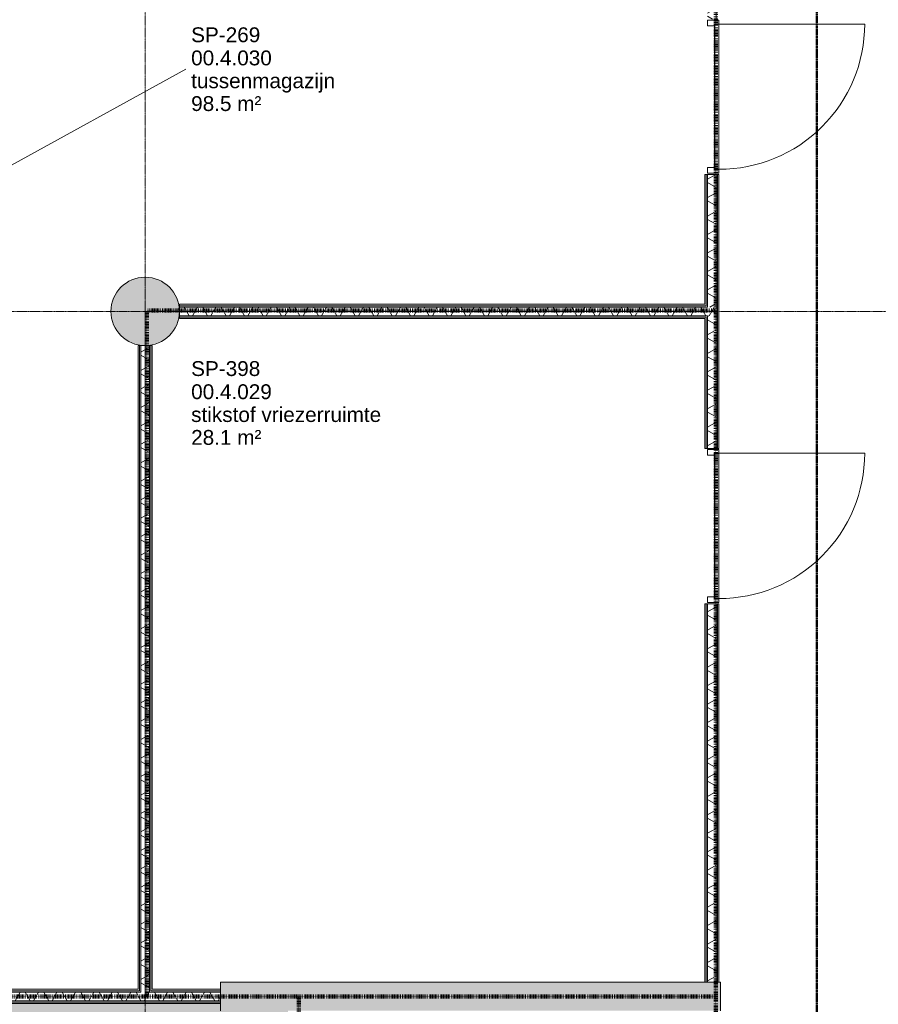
# Model space of a CAD drawing. Header units: millimetres. Extents: x -281 to 145437, y -16481 to 78869.
# Tile 133 of 256: x 16101 to 23624, y 30331 to 38955. Entities that reach past the tile are written whole.
import ezdxf

# ---------------------------------------------------------------- set-up
doc = ezdxf.new("R2010")
doc.units = ezdxf.units.MM
for name, pattern in [('ARC FS 060 minutes', [7.199999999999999, 2.4, -1.6, 0, -1.6, 0, -1.6]), ('Grid Line', [12, 6, -2, 2, -2]), ('NLRS_Dash-0_6mm_Space-0_6mm_cpz', [1.2, 0.6, -0.6])]:
    doc.linetypes.add(name, pattern=pattern)
for name, color, linetype, lineweight in [('A--A23__Vloeren', 8, 'Continuous', 5), ('A--A2__Ruwbouw', 8, 'Continuous', 5), ('A--L$01A__Algemeen', 7, 'Continuous', 5), ('A--L$07A__Stramien', 1, 'Continuous', 5), ('A--L21__Buitenwanden', 3, 'Continuous', 5), ('A--L22__Binnenwanden', 2, 'Continuous', 5), ('A--L28__Hoofddraagconstructies', 3, 'Continuous', 9), ('A--L3__Afbouw', 2, 'Continuous', 5), ('A--TR9__AlgVoorz', 1, 'Continuous', 5)]:
    doc.layers.add(name, color=color, linetype=linetype, lineweight=lineweight)
doc.styles.add('Arial_3', font='arial.ttf', dxfattribs={"height": 129.9999999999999})

# ---------------------------------------------------------------- blocks, each defined once
blk = doc.blocks.new('TBR-B-BWK-C-BES-ARC-R25_rvt-1-L_80_ 11')
at = {"layer": 'A--A2__Ruwbouw'}
blk.add_hatch(color=21, dxfattribs=at).paths.add_polyline_path([(21806.73613444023, 30274.99999999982), (22240.00000000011, 30274.99999999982), (22240.00000000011, 30524.99999999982), (17860.00000000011, 30524.99999999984), (17860.00000000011, 30274.99999999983), (21327.62203704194, 30274.99999999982)])
at = {"layer": 'A--L28__Hoofddraagconstructies', "lineweight": 5}
blk.add_hatch(color=21, dxfattribs=at).paths.add_polyline_path([(17200.00000000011, 36099.99999999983), (17258.52709660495, 36105.76441587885), (17314.80502970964, 36122.83614024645), (17366.67106990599, 36150.55911630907), (17412.13203435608, 36187.86796564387), (17449.44088369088, 36233.32893009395), (17477.1638597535, 36285.1949702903), (17494.70925785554, 36346.28219352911), (17500.00000000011, 36399.99999999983), (17494.23558412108, 36458.52709660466), (17477.1638597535, 36514.80502970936), (17449.44088369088, 36566.67106990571), (17412.13203435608, 36612.13203435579), (17366.67106990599, 36649.44088369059), (17314.80502970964, 36677.16385975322), (17258.52709660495, 36694.2355841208), (17200.00000000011, 36699.99999999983), (17141.47290339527, 36694.2355841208), (17085.19497029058, 36677.16385975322), (17033.32893009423, 36649.44088369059), (16987.86796564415, 36612.13203435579), (16950.55911630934, 36566.67106990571), (16922.83614024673, 36514.80502970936), (16905.76441587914, 36458.52709660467), (16900.00000000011, 36399.99999999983), (16905.76441587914, 36341.47290339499), (16922.83614024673, 36285.1949702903), (16950.55911630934, 36233.32893009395), (16987.86796564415, 36187.86796564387), (17033.32893009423, 36150.55911630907), (17085.19497029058, 36122.83614024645), (17141.47290339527, 36105.76441587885)])
at = {"layer": 'A--L22__Binnenwanden', "color": 231, "lineweight": 18}
for p, q in [((22240.00000000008, 30524.99999999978), (17860.00000000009, 30524.99999999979)), ((17860.00000000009, 30524.99999999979), (17860.00000000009, 30274.99999999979)), ((22240.00000000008, 30274.99999999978), (22240.00000000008, 30524.99999999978))]:
    blk.add_line(p, q, dxfattribs=at)
at = {"layer": 'A--L28__Hoofddraagconstructies', "color": 231, "lineweight": 18}
for radius, start, end in [(300.0000000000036, 0, 180), (300, 180, 0)]:
    blk.add_arc((17200.00000000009, 36399.99999999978), radius, start, end, dxfattribs=at)
blk = doc.blocks.new('65_GM_LIB_fire separation vertical_gen_arc - 060 minutes-2361018-L_80_ 11')
at = {"layer": 'A--L$01A__Algemeen', "linetype": 'ARC FS 060 minutes', "lineweight": 100}
blk.add_line((6.226485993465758e-12, -8.256861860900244e-12), (12004.06857321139, -8.256861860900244e-12), dxfattribs=at)
blk = doc.blocks.new('65_GM_LIB_fire separation vertical_gen_arc - 060 minutes-2432536-L_80_ 11')
at = {"layer": 'A--L$01A__Algemeen', "linetype": 'ARC FS 060 minutes', "lineweight": 100}
blk.add_line((6.226485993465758e-12, -8.256861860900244e-12), (11342.83742978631, -8.256861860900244e-12), dxfattribs=at)
blk = doc.blocks.new('65_GM_LIB_fire separation vertical_gen_arc - 060 minutes-2418366-L_80_ 11')
at = {"layer": 'A--L$01A__Algemeen', "linetype": 'ARC FS 060 minutes', "lineweight": 100}
blk.add_line((6.226485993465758e-12, -8.256861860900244e-12), (4983.808046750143, -8.256861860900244e-12), dxfattribs=at)
blk = doc.blocks.new('65_GM_LIB_fire separation vertical_gen_arc - 060 minutes-2418303-L_80_ 11')
at = {"layer": 'A--L$01A__Algemeen', "linetype": 'ARC FS 060 minutes', "lineweight": 100}
blk.add_line((6.226485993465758e-12, -8.256861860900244e-12), (6008.338247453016, -8.256861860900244e-12), dxfattribs=at)
blk = doc.blocks.new('65_GM_LIB_fire separation vertical_gen_arc - 060 minutes-2419326-L_80_ 11')
at = {"layer": 'A--L$01A__Algemeen', "linetype": 'ARC FS 060 minutes', "lineweight": 100}
blk.add_line((6.226485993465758e-12, -8.256861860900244e-12), (9800, -8.256861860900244e-12), dxfattribs=at)
blk = doc.blocks.new('65_GM_LIB_fire separation vertical_gen_arc - 060 minutes-2361019-L_80_ 11')
at = {"layer": 'A--L$01A__Algemeen', "linetype": 'ARC FS 060 minutes', "lineweight": 100}
for p, q in [((6.226485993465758e-12, -8.256861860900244e-12), (3615.931426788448, -8.256861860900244e-12)), ((3665.931426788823, -8.256861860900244e-12), (6915.831426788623, -8.256861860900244e-12)), ((6965.831426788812, -8.256861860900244e-12), (8340.000000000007, -8.256861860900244e-12))]:
    blk.add_line(p, q, dxfattribs=at)
blk = doc.blocks.new('TBR-B-INS-BR-ARC-R25_rvt-1-L_80_ 11')
at = {"layer": 'A--L$01A__Algemeen', "color": 124, "linetype": 'ARC FS 060 minutes', "lineweight": 100}
for name, p, rotation in [('65_GM_LIB_fire separation vertical_gen_arc - 060 minutes-2419326-L_80_ 11', (22198.8080467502, 30399.068573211), 89.99999999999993), ('65_GM_LIB_fire separation vertical_gen_arc - 060 minutes-2418366-L_80_ 11', (22198.80804675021, 36407.40682066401), 180), ('65_GM_LIB_fire separation vertical_gen_arc - 060 minutes-2418303-L_80_ 11', (17215.00000000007, 30399.06857321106), 89.99999999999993), ('65_GM_LIB_fire separation vertical_gen_arc - 060 minutes-2432536-L_80_ 11', (22200.00000000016, 30399.068573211), 180), ('65_GM_LIB_fire separation vertical_gen_arc - 060 minutes-2361019-L_80_ 11', (18545.13036149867, 22059.06857321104), 89.99999999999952), ('65_GM_LIB_fire separation vertical_gen_arc - 060 minutes-2361018-L_80_ 11', (22200.00000000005, 18394.99999999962), 89.99999999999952)]:
    blk.add_blockref(name, p, dxfattribs=dict(at, rotation=rotation))
blk = doc.blocks.new('NLRS_30_DO_WB_deur enkel draai-SH_gen_cpz1 - 32_31_05_deur enkel gesloten_gen_plaatstaal_1340x2800-51066745-L_80_ 11')
at = {"layer": 'A--L3__Afbouw'}
for p, q in [((-637.0000000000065, 62.50000000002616), (-670.0000000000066, 62.50000000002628)), ((-670.0000000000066, 62.50000000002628), (-670.0000000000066, 45.30000000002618)), ((-670.0000000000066, 45.30000000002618), (-669.0000000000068, 45.30000000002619)), ((-669.0000000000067, 44.50000000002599), (-670.0000000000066, 44.50000000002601)), ((-670.0000000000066, 44.50000000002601), (-670.0000000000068, -19.49999999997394)), ((-669.0000000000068, 45.30000000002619), (-669.0000000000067, 44.50000000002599)), ((-638.000000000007, 20.50000000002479), (-638.000000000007, 21.30000000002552)), ((-638.000000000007, 21.30000000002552), (-637.0000000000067, 21.30000000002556)), ((-620.0000000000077, 20.5000000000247), (-638.000000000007, 20.50000000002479)), ((-637.0000000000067, 21.30000000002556), (-637.0000000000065, 62.50000000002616)), ((-620.0000000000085, -22.49999999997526), (-620.0000000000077, 20.5000000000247)), ((619.9999999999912, 20.50000000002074), (619.9999999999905, -22.49999999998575)), ((637.9999999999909, 20.50000000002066), (619.9999999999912, 20.50000000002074)), ((669.99999999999, 62.50000000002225), (637.0000000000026, 62.50000000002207)), ((637.0000000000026, 62.50000000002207), (636.9999999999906, 21.30000000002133)), ((636.9999999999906, 21.30000000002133), (637.9999999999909, 21.30000000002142)), ((637.9999999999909, 21.30000000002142), (637.9999999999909, 20.50000000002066)), ((668.9999999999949, 44.50000000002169), (668.9999999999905, 45.30000000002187)), ((668.9999999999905, 45.30000000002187), (669.9999999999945, 45.30000000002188)), ((669.9999999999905, 44.50000000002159), (668.9999999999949, 44.50000000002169)), ((669.9999999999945, 45.30000000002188), (669.99999999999, 62.50000000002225)), ((669.9999999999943, -19.49999999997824), (669.9999999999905, 44.50000000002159)), ((-670.0000000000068, -19.49999999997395), (-669.0000000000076, -19.49999999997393)), ((-669.0000000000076, -20.29999999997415), (-670.0000000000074, -20.29999999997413)), ((-670.0000000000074, -20.29999999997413), (-670.0000000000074, -37.49999999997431)), ((-670.0000000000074, -37.49999999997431), (-620.0000000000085, -37.49999999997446)), ((-669.0000000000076, -19.49999999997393), (-669.0000000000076, -20.29999999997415)), ((-621.0000000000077, -23.29999999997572), (-621.0000000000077, -22.49999999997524)), ((-621.0000000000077, -22.49999999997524), (-620.0000000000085, -22.49999999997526)), ((-620.000000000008, -23.29999999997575), (-621.0000000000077, -23.29999999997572)), ((-620.0000000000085, -37.49999999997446), (-620.000000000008, -23.29999999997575)), ((619.9999999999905, -22.49999999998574), (620.9999999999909, -22.49999999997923)), ((620.9999999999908, -23.29999999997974), (619.9999999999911, -23.29999999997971)), ((619.9999999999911, -23.29999999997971), (619.9999999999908, -37.49999999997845)), ((619.9999999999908, -37.49999999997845), (669.9999999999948, -37.4999999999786)), ((620.9999999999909, -22.49999999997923), (620.9999999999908, -23.29999999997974)), ((668.9999999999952, -20.29999999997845), (668.999999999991, -19.49999999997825)), ((668.999999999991, -19.49999999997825), (669.9999999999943, -19.49999999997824)), ((669.9999999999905, -20.29999999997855), (668.9999999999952, -20.29999999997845)), ((669.9999999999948, -37.4999999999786), (669.9999999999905, -20.29999999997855))]:
    blk.add_line(p, q, dxfattribs=at)
blk = doc.blocks.new('NLRS_30_DO_UN_paneel dicht-SH_gen_cpz - 32_30_paneel_gen-49347455-L_80_ 11')
at = {"layer": 'A--L3__Afbouw'}
for p, q in [((634.4999999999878, 19.99999999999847), (-634.5000000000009, 20.00000000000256)), ((-634.5000000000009, 20.00000000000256), (-634.5000000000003, 5.800000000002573)), ((-634.5000000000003, 5.800000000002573), (-633.5000000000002, 5.800000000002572)), ((-633.5000000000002, 5.000000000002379), (-634.5000000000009, 5.000000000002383)), ((-634.5000000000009, 5.000000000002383), (-634.5000000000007, -4.999999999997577)), ((-633.5000000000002, 5.800000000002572), (-633.5000000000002, 5.000000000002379)), ((633.4999999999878, 4.999999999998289), (633.4999999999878, 5.799999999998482)), ((633.4999999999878, 5.799999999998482), (634.4999999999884, 5.799999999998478)), ((634.499999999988, 4.999999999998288), (633.4999999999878, 4.999999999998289)), ((634.4999999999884, 5.799999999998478), (634.4999999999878, 19.99999999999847)), ((634.4999999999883, -5.000000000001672), (634.499999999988, 4.999999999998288)), ((-634.5000000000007, -4.999999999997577), (-633.5000000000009, -4.999999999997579)), ((-633.5000000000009, -5.799999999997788), (-634.500000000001, -5.799999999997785)), ((-634.500000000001, -5.799999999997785), (-634.500000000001, -19.99999999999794)), ((-634.500000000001, -19.99999999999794), (634.4999999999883, -20.00000000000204)), ((-633.5000000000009, -4.999999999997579), (-633.5000000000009, -5.799999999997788)), ((633.4999999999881, -5.800000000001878), (633.4999999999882, -5.000000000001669)), ((633.4999999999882, -5.000000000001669), (634.4999999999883, -5.000000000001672)), ((634.4999999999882, -5.800000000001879), (633.4999999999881, -5.800000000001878)), ((634.4999999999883, -20.00000000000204), (634.4999999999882, -5.800000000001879))]:
    blk.add_line(p, q, dxfattribs=at)
blk = doc.blocks.new('NLRS_30_DO_UN_clearance zone-SH_gen_cpz - NLRS_30_DO_UN_clearance zone-SH_gen_cpz-53700877-L_80_ 11')
at = {"layer": 'A--L3__Afbouw'}
blk.add_line((-636.9999999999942, 1296.509830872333), (-636.9999999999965, 25.00000000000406), dxfattribs=at)
blk.add_arc((-636.9999999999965, 25.00000000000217), 1271.50983087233, 359.7746933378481, 89.9999999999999, dxfattribs=at)

msp = doc.modelspace()

# ---------------------------------------------------------------- hatches: boundary and pattern name
at = {"layer": 'A--A23__Vloeren'}
h = msp.add_hatch(color=10, dxfattribs=at)
h.paths.add_polyline_path([(10829.00000000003, 8917.999999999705), (10834.00000000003, 8917.999999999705), (10834.00000000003, 8921.000000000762), (10859.00000000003, 8921.000000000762), (10860.00000000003, 8925.000000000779), (10849.00000000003, 8925.50000000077), (10849.00000000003, 8971.000000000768), (10860.00000000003, 8971.800000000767), (10859.00000000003, 8978.000000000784), (11864.00000000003, 8978.000000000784), (11864.00000000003, 8975.000000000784), (11839.00000000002, 8975.000000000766), (11838.00000000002, 8971.000000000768), (11849.00000000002, 8971.000000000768), (11849.00000000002, 8925.000000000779), (11838.00000000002, 8924.200000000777), (11839.00000000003, 8917.999999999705), (11844.00000000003, 8917.999999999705), (11844.00000000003, 8921.000000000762), (11869.00000000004, 8921.000000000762), (11870.00000000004, 8925.000000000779), (11859.00000000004, 8925.000000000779), (11859.00000000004, 8971.000000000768), (11870.00000000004, 8971.800000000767), (11869.00000000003, 8978.000000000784), (12849.00000000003, 8978.000000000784), (12849.00000000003, 8971.000000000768), (12859.00000000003, 8971.000000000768), (12858.67289718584, 8925.000000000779), (12848.00000000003, 8924.200000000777), (12849.00000000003, 8921.000000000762), (12874.00000000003, 8921.000000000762), (12874.00000000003, 8917.999999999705), (12879.00000000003, 8917.999999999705), (12879.00000000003, 8925.50000000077), (12869.00000000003, 8925.50000000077), (12869.00000000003, 8974.500000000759), (12855.00000000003, 8975.300000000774), (12854.00000000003, 8978.000000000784), (12919.00000000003, 8978.000000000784), (12918.00000000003, 8974.500000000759), (12919.00000000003, 8974.500000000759), (12919.00000000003, 8917.999999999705), (12929.00000000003, 8917.999999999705), (12929.00000000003, 9132.000000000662), (13129.00000000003, 9132.000000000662), (13129.00000000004, 12190.99999999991), (9432.000000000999, 12190.99999999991), (9432.000000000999, 9132.000000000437), (10779.00000000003, 9132.000000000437), (10779.00000000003, 8917.999999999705), (10789.00000000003, 8917.999999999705), (10790.00000000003, 8978.000000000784), (10854.00000000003, 8978.000000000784), (10853.00000000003, 8974.500000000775), (10839.00000000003, 8974.500000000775), (10839.00000000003, 8925.50000000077), (10829.00000000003, 8924.700000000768)])
h.paths.add_polyline_path([(13489.00000000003, 8917.999999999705), (13490.00000000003, 8978.000000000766), (13554.00000000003, 8978.000000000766), (13553.00000000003, 8974.500000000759), (13539.00000000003, 8974.500000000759), (13539.00000000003, 8925.500000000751), (13529.00000000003, 8924.700000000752), (13529.00000000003, 8917.999999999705), (13534.00000000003, 8917.999999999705), (13534.00000000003, 8920.999999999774), (13559.00000000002, 8920.999999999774), (13560.00000000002, 8924.99999999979), (13549.00000000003, 8924.99999999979), (13549.00000000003, 8970.99999999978), (13560.00000000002, 8971.79999999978), (13559.00000000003, 8978.000000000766), (14699.00000000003, 8978.000000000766), (14699.00000000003, 8970.99999999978), (14709.00000000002, 8970.99999999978), (14709.00000000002, 8924.99999999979), (14719.00000000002, 8924.19999999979), (14720.00000000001, 8920.999999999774), (14724.00000000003, 8920.999999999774), (14724.00000000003, 8917.999999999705), (14729.00000000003, 8917.999999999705), (14730.00000000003, 8925.500000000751), (14719.00000000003, 8925.500000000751), (14719.00000000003, 8974.500000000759), (14705.00000000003, 8975.300000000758), (14704.00000000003, 8978.000000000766), (14769.00000000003, 8978.000000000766), (14768.00000000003, 8974.500000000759), (14769.00000000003, 8974.500000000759), (14769.00000000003, 8917.999999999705), (14779.00000000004, 8917.999999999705), (14779.00000000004, 9132.000000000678), (15729.00000000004, 9132.000000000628), (15729.00000000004, 12190.99999999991), (13279.00000000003, 12190.99999999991), (13279.00000000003, 9132.000000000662), (13479.00000000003, 9132.000000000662), (13479.00000000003, 8917.999999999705)])
h.paths.add_polyline_path([(13598.00000000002, 8971.79999999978), (13599.00000000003, 8971.79999999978), (13599.00000000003, 8974.999999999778)])
h.paths.add_polyline_path([(14659.00000000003, 8971.79999999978), (14660.00000000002, 8971.79999999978), (14659.00000000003, 8974.999999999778)])
h.paths.add_polyline_path([(10898.00000000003, 8971.800000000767), (10899.00000000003, 8971.800000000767), (10899.00000000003, 8975.000000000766)])
h.paths.add_polyline_path([(11908.00000000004, 8971.800000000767), (11909.00000000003, 8971.800000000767), (11909.00000000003, 8975.000000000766)])
h.paths.add_polyline_path([(20848.50793964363, 8986.999999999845), (20962.00000030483, 8986.999999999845), (20962.00000030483, 9200.00000000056), (22115.00000000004, 9200.00000000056), (22115.00000000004, 15810.00000000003), (21390, 15810.00000000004), (21390, 15910.00000000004), (18110.00000000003, 15910.00000000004), (18110.00000000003, 14610), (17985.00000000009, 14610), (17985.00000000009, 15810.00000000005), (17860.00000000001, 15810.00000000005), (17860.00000000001, 15873.46649484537), (17500.00000000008, 15873.46649484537), (17500, 15998.46649484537), (17860.00000000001, 15998.46649484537), (17860.00000000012, 18648.62561764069), (17960.00000000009, 18648.62561764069), (17960.00000000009, 18560), (18110.00000000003, 18560), (18109.99999999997, 19660.00000000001), (17860.00000000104, 19660.00000000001), (17860.00000000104, 22124.99999999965), (18452.50000000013, 22124.99999999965), (18452.50000000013, 30274.99999999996), (17859.99999999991, 30274.99999999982), (17859.99999999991, 30337.49999999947), (10999.00000000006, 30337.49999999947), (10999.00000000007, 20048.46649484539), (15549.00000000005, 20048.46649484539), (15549.00000000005, 15998.46649484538), (16900.00000000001, 15998.46649484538), (16900.00000000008, 15873.46649484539), (10999.00000000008, 15873.46649484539), (10999.00000000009, 12540.9999999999), (17985.00000000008, 12540.9999999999), (17985.00000000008, 13539.99999999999), (18110.00000000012, 13539.99999999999), (18110.00000000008, 12415.9999999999), (16079.00000000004, 12415.9999999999), (16079.00000000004, 9200.00000000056), (19072.00000030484, 9200.00000000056), (19072.00000030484, 8986.999999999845), (20369.39384224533, 8986.999999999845)])
h.paths.add_polyline_path([(28514.33349801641, 8987.000000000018), (29132.99999999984, 8987.000000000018), (29132.99999999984, 9132.00000000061), (32159.00000000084, 9132.00000000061), (32159.00000000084, 18137.49999999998), (24662.49999999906, 18137.49999999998), (24662.49999999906, 16425.55111326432), (24662.52262510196, 16425.53434222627), (24717.69391435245, 16386.09565828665), (24767.01972839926, 16339.55257048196), (24809.59340749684, 16286.76263960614), (24844.63171306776, 16228.69705516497), (24871.49003667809, 16166.42406417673), (24889.67425905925, 16101.08931836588), (24898.84984054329, 16033.89479732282), (24898.84984054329, 15966.0766953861), (24889.66869875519, 15898.88267906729), (24871.38598151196, 15833.32893009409), (24844.61913488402, 15771.2774196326), (24809.57763597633, 15713.21376225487), (24767.00105369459, 15660.42617285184), (24717.6726800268, 15613.88579785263), (24662.50000000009, 15574.44888673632), (24662.50000000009, 14609.99999999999), (24400.00000000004, 14610), (24400.00000000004, 14599.99999999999), (24437.50000000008, 14598.99999999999), (24437.50000000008, 14566.99999999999), (24400.00000000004, 14566.99999999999), (24400.00000000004, 14564.5), (24437.50000000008, 14563.5), (24437.50000000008, 13585.50000000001), (24400.00000000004, 13585.50000000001), (24400.00000000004, 13582.99999999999), (24437.50000000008, 13581.99999999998), (24437.50000000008, 13549.99999999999), (24400.00000000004, 13549.99999999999), (24400.00000000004, 13539.99999999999), (24662.50000000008, 13539.99999999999), (24662.50000000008, 10425.55111326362), (24662.52319986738, 10425.5330640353), (24721.40283859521, 10383.01464115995), (24773.51906874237, 10332.39059145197), (24817.74822583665, 10274.74792048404), (24853.15638542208, 10211.30378688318), (24878.99588355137, 10143.39785054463), (24894.99456133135, 10068.71020802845), (24900, 9999.999999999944), (24894.72110414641, 9927.536015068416), (24878.99588355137, 9856.60214945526), (24852.69414065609, 9787.867965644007), (24817.74822583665, 9725.252079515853), (24773.51906874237, 9667.60940854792), (24721.4028385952, 9616.98535883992), (24662.50000000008, 9574.448886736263), (24662.50000000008, 9200.000000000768), (24675.00000000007, 9200.000000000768), (24675.00000000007, 9132.000000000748), (27242.99999999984, 9132.000000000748), (27242.99999999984, 8987.000000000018), (28035.21940061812, 8987.000000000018)])
h.paths.add_polyline_path([(14739.80319781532, 9309.499999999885), (14611.49999999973, 9309.499999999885), (14611.49999999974, 10244.4999999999), (15546.49999999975, 10244.4999999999), (15546.49999999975, 9309.499999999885), (14859.5817221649, 9309.499999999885)])
h.paths.add_polyline_path([(31600.00000000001, 9699.999999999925), (31541.47290339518, 9705.76441587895), (31485.19497029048, 9722.836140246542), (31433.32893009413, 9750.559116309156), (31387.86796564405, 9787.867965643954), (31350.55911630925, 9833.328930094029), (31322.83614024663, 9885.194970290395), (31305.76441587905, 9941.472903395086), (31300.00000000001, 9999.999999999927), (31305.76441587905, 10058.52709660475), (31322.83614024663, 10114.80502970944), (31350.55911630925, 10166.67106990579), (31389.01808240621, 10213.07591078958), (31433.32893009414, 10249.44088369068), (31485.19497029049, 10277.16385975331), (31541.47290339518, 10294.23558412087), (31600.00000000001, 10299.99999999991), (31658.52709660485, 10294.23558412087), (31714.80502970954, 10277.16385975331), (31766.67106990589, 10249.44088369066), (31812.13203435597, 10212.13203435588), (31849.44088369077, 10166.67106990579), (31877.16385975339, 10114.80502970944), (31894.23558412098, 10058.52709660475), (31900.00000000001, 9999.999999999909), (31894.23558412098, 9941.472903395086), (31877.16385975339, 9885.194970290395), (31849.44088369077, 9833.328930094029), (31812.13203435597, 9787.867965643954), (31766.67106990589, 9750.559116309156), (31714.80502970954, 9722.836140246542), (31658.52709660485, 9705.76441587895)])
h.paths.add_polyline_path([(24400.00000000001, 9699.999999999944), (24462.50000000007, 9699.999999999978), (24462.50000000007, 9706.582635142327), (24458.52709660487, 9705.764415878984), (24437.50000000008, 9703.693427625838)])
h.paths.add_polyline_path([(17199.99999999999, 9699.999999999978), (17141.47290339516, 9705.764415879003), (17085.19497029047, 9722.836140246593), (17033.32893009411, 9750.559116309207), (16987.86796564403, 9787.867965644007), (16950.55911630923, 9833.32893009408), (16922.83614024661, 9885.194970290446), (16905.76441587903, 9941.472903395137), (16900, 9999.999999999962), (16905.76441587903, 10058.5270966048), (16922.83614024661, 10114.80502970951), (16950.55911630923, 10166.67106990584), (16987.86796564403, 10212.13203435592), (17033.32893009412, 10249.44088369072), (17085.19497029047, 10277.16385975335), (17141.47290339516, 10294.23558412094), (17200, 10299.99999999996), (17258.52709660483, 10294.23558412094), (17314.80502970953, 10277.16385975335), (17366.67106990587, 10249.44088369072), (17412.13203435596, 10212.13203435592), (17449.44088369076, 10166.67106990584), (17477.16385975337, 10114.80502970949), (17494.70925785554, 10053.71780646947), (17499.99999999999, 9999.999999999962), (17494.23558412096, 9941.472903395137), (17477.16385975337, 9885.194970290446), (17449.44088369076, 9833.32893009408), (17412.13203435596, 9787.867965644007), (17366.67106990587, 9750.559116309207), (17314.80502970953, 9722.836140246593), (17258.52709660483, 9705.764415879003)])
h.paths.add_polyline_path([(10000.00000000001, 9700.00000000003), (9941.472903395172, 9705.764415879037), (9885.194970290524, 9722.83614024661), (9828.88369948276, 9754.207222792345), (9787.86796564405, 9787.86796564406), (9750.55911630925, 9833.328930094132), (9722.836140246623, 9885.194970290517), (9705.764415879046, 9941.472903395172), (9700.000000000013, 10000.00000000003), (9705.764415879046, 10058.52709660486), (9722.836140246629, 10114.80502970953), (9750.55911630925, 10166.67106990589), (9787.867965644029, 10212.13203435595), (9833.328930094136, 10249.44088369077), (9885.194970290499, 10277.1638597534), (9941.472903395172, 10294.23558412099), (10000.00000000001, 10300.00000000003), (10058.52709660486, 10294.23558412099), (10114.80502970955, 10277.1638597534), (10166.6710699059, 10249.44088369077), (10212.13203435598, 10212.13203435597), (10249.44088369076, 10166.67106990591), (10277.1638597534, 10114.80502970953), (10294.23558412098, 10058.52709660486), (10300.00000000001, 10000.00000000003), (10294.23558412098, 9941.47290339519), (10277.1638597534, 9885.194970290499), (10249.44088369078, 9833.328930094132), (10212.13203435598, 9787.86796564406), (10166.67106990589, 9750.55911630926), (10114.80502970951, 9722.83614024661), (10058.5270966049, 9705.764415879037)])
h.paths.add_polyline_path([(24578.26277540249, 9760.072183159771), (24598.53830866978, 9775.094375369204), (24598.53830866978, 9776.711883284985), (24596.56736957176, 9775.094375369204)])
h.paths.add_polyline_path([(24620.75120544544, 9798.370456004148), (24633.93558496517, 9812.185884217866), (24642.20485245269, 9824.511800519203), (24632.08923436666, 9812.185884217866)])
h.paths.add_polyline_path([(24654.61753664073, 9843.013766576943), (24662.50000000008, 9854.763124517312), (24669.68673222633, 9871.206248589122), (24660.89769930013, 9854.763124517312)])
h.paths.add_polyline_path([(24680.25616583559, 9895.388937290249), (24684.89006831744, 9905.991229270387), (24684.89006831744, 9910.664866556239), (24681.42071883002, 9899.227954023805)])
h.paths.add_polyline_path([(24695.14581929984, 9950.714676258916), (24697.38611387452, 9960.48418956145), (24697.38611387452, 9973.460768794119), (24696.10803237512, 9960.48418956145)])
h.paths.add_polyline_path([(24699.22502286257, 10007.86847492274), (24699.55415819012, 10016.34950491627), (24698.3897143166, 10016.34950491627)])
h.paths.add_polyline_path([(24692.34428465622, 10064.76187538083), (24691.03498877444, 10072.46398493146), (24691.31890667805, 10068.14209357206)])
h.paths.add_polyline_path([(24674.75281641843, 10119.31577452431), (24672.96636357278, 10124.45627488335), (24672.96636357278, 10122.65799272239)])
h.paths.add_polyline_path([(24647.08981694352, 10169.53585302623), (24645.13389921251, 10172.94326080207), (24645.13389921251, 10171.91914567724)])
h.paths.add_polyline_path([(24610.36154043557, 10213.58504116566), (24608.7881146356, 10215.42405433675), (24608.7881146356, 10214.87631834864)])
h.paths.add_polyline_path([(24565.90498485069, 10249.85036468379), (24565.19127223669, 10250.42332873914), (24565.19127223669, 10250.23185202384)])
h.paths.add_polyline_path([(24503.30572687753, 10280.65213513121), (24462.50000000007, 10294.2355841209), (24462.50000000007, 10299.99999999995), (24400.00000000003, 10299.99999999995), (24462.50000000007, 10293.03041705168)])
h.paths.add_polyline_path([(10517.49999999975, 11332.50000000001), (9782.499999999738, 11332.50000000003), (9782.499999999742, 12067.50000000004), (10517.49999999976, 12067.50000000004), (10517.49999999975, 11391.35207437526)])
h.paths.add_polyline_path([(18097.50000000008, 13549.99999999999), (18010.00000000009, 13550.99999999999), (18010.00000000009, 13599.99999999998), (18068.0000000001, 13599.00000000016), (18068.80000000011, 13583), (18110.00000000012, 13581.99999999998), (18110.00000000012, 13549.99999999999)])
h.paths.add_polyline_path([(18097.50000000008, 13585.50000000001), (18070.00000000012, 13586.5), (18070.00000000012, 14564.5), (18110.00000000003, 14563.5), (18110.00000000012, 13585.50000000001)])
h.paths.add_polyline_path([(18025.00000000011, 14549.99999999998), (18024.20000000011, 14549.99999999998), (18010.00000000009, 14550.99999999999), (18010.00000000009, 14599.99999999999), (18110.00000000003, 14598.99999999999), (18110.00000000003, 14566.99999999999), (18068.00000000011, 14566.99999999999), (18068.00000000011, 14549.99999999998), (18027.20000000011, 14549.99999999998)])
h.paths.add_polyline_path([(24458.46468646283, 15699.99999999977), (24462.50000000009, 15699.99999999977), (24462.50000000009, 15706.58263514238), (24458.52709660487, 15705.764415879), (24400.00000000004, 15699.99999999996), (24450.00000000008, 15699.9999999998)])
h.paths.add_polyline_path([(31600.00000000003, 15699.99999999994), (31541.47290339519, 15705.76441587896), (31485.19497029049, 15722.83614024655), (31431.10579364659, 15752.38359724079), (31387.86796564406, 15787.86796564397), (31350.55911630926, 15833.32893009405), (31322.83614024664, 15885.19497029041), (31305.76441587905, 15941.47290339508), (31300.00000000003, 15999.99999999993), (31305.76441587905, 16058.52709660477), (31322.83614024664, 16114.80502970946), (31350.55911630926, 16166.6710699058), (31389.01808240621, 16213.07591078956), (31433.32893009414, 16249.4408836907), (31485.1949702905, 16277.16385975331), (31541.47290339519, 16294.23558412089), (31600.00000000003, 16299.99999999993), (31658.52709660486, 16294.23558412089), (31714.80502970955, 16277.16385975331), (31766.6710699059, 16249.44088369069), (31812.13203435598, 16212.13203435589), (31849.44088369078, 16166.6710699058), (31877.1638597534, 16114.80502970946), (31894.23558412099, 16058.52709660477), (31900.00000000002, 15999.99999999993), (31894.23558412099, 15941.47290339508), (31877.1638597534, 15885.19497029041), (31849.44088369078, 15833.32893009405), (31812.13203435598, 15787.86796564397), (31766.6710699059, 15750.55911630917), (31714.80502970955, 15722.83614024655), (31658.52709660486, 15705.76441587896)])
h.paths.add_polyline_path([(17200, 15699.99999999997), (17141.47290339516, 15705.76441587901), (17085.19497029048, 15722.8361402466), (17031.10579364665, 15752.38359724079), (16987.86796564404, 15787.86796564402), (16950.55911630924, 15833.3289300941), (16922.83614024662, 15885.19497029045), (16905.76441587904, 15941.47290339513), (16900, 15999.99999999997), (16905.76441587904, 16058.52709660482), (16922.83614024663, 16114.80502970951), (16950.55911630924, 16166.67106990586), (16987.86796564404, 16212.13203435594), (17033.32893009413, 16249.44088369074), (17085.19497029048, 16277.16385975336), (17141.47290339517, 16294.23558412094), (17200.00000000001, 16299.99999999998), (17258.52709660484, 16294.23558412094), (17314.80502970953, 16277.16385975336), (17366.67106990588, 16249.44088369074), (17412.13203435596, 16212.13203435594), (17449.44088369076, 16166.67106990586), (17477.16385975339, 16114.8050297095), (17494.70925785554, 16053.71780646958), (17499.84896292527, 15998.46649484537), (17494.23558412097, 15941.47290339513), (17477.16385975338, 15885.19497029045), (17449.44088369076, 15833.32893009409), (17412.13203435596, 15787.86796564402), (17366.67106990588, 15750.55911630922), (17314.80502970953, 15722.83614024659), (17258.52709660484, 15705.76441587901)])
h.paths.add_polyline_path([(24516.33660032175, 15723.65478179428), (24518.00943078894, 15724.18525375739), (24517.32904356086, 15724.18525375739)])
h.paths.add_polyline_path([(24567.78992761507, 15751.47733910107), (24569.31556768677, 15752.38359724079), (24568.64662927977, 15752.18041598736)])
h.paths.add_polyline_path([(24612.86671967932, 15788.76318230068), (24613.7646853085, 15789.5132799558), (24613.48230891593, 15789.5132799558)])
h.paths.add_polyline_path([(24649.85038352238, 15834.09505039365), (24650.40250521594, 15834.77716446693), (24650.21498109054, 15834.77716446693)])
h.paths.add_polyline_path([(24677.33199661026, 15885.74924322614), (24677.60530037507, 15886.26655195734), (24677.48892049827, 15886.26655195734)])
h.paths.add_polyline_path([(24694.26397465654, 15941.76115734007), (24694.34808485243, 15942.04135143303), (24694.29157136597, 15942.04135143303)])
h.paths.add_polyline_path([(10999.00000000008, 15998.46649484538), (15459.00000000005, 15998.46649484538), (15459.00000000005, 16008.46649484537), (15469.00000000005, 16008.46649484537), (15469.00000000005, 19968.46649484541), (11009.00000000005, 19968.46649484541), (11009.00000000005, 19958.46649484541), (10999.00000000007, 19958.46649484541), (10999.00000000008, 16069.54952617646)])
h.paths.add_polyline_path([(24490.6135837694, 16284.50225465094), (24462.49999999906, 16294.23558412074), (24462.49999999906, 16299.99999999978), (24400.00000000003, 16299.99999999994), (24462.49999999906, 16293.03041705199)])
h.paths.add_polyline_path([(17947.50000000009, 18658.62561764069), (17860.00000000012, 18659.62561764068), (17860.00000000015, 18691.62561764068), (17902.00000000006, 18691.62561764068), (17902.00000000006, 18708.62561764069), (17960.00000000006, 18707.62561764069), (17960.00000000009, 18658.62561764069)])
h.paths.add_polyline_path([(17874.19999999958, 18694.12561764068), (17860.00000000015, 18695.12561764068), (17860.00000000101, 19623.12561764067), (17899.99999999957, 19622.12561764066), (17899.99999999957, 18694.12561764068), (17874.19999999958, 18695.12561764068)])
h.paths.add_polyline_path([(17960.00000000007, 19608.62561764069), (17902.00000000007, 19609.62561764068), (17901.20000000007, 19625.62561764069), (17860.00000000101, 19626.62561764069), (17860.31235962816, 19658.62561764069), (17960.00000000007, 19657.62561764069), (17960.00000000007, 19609.62561764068)])
h.paths.add_polyline_path([(17200.00000000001, 21699.99999999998), (17141.47290339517, 21705.76441587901), (17085.19497029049, 21722.83614024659), (17033.32893009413, 21750.55911630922), (16987.86796564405, 21787.86796564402), (16950.55911630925, 21833.3289300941), (16922.83614024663, 21885.19497029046), (16905.76441587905, 21941.47290339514), (16900.00000000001, 21999.99999999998), (16905.76441587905, 22058.52709660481), (16922.83614024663, 22114.8050297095), (16950.55911630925, 22166.67106990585), (16987.86796564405, 22212.13203435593), (17033.32893009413, 22249.44088369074), (17085.19497029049, 22277.16385975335), (17141.47290339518, 22294.23558412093), (17200.00000000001, 22299.99999999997), (17258.52709660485, 22294.23558412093), (17314.80502970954, 22277.16385975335), (17366.67106990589, 22249.44088369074), (17412.13203435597, 22212.13203435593), (17449.44088369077, 22166.67106990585), (17477.1638597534, 22114.8050297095), (17494.70925785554, 22053.71780646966), (17500.00000000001, 21999.99999999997), (17494.23558412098, 21941.47290339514), (17477.16385975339, 21885.19497029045), (17449.44088369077, 21833.3289300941), (17412.13203435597, 21787.86796564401), (17366.67106990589, 21750.55911630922), (17314.80502970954, 21722.83614024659), (17258.52709660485, 21705.76441587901)])
h.paths.add_polyline_path([(17200.00000000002, 28899.99999999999), (17141.47290339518, 28905.76441587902), (17085.1949702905, 28922.8361402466), (17033.32893009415, 28950.55911630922), (16987.86796564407, 28987.86796564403), (16950.55911630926, 29033.32893009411), (16922.83614024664, 29085.19497029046), (16905.76441587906, 29141.47290339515), (16900.00000000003, 29199.99999999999), (16905.76441587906, 29258.52709660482), (16922.83614024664, 29314.80502970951), (16950.55911630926, 29366.67106990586), (16987.86796564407, 29412.13203435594), (17033.32893009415, 29449.44088369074), (17085.1949702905, 29477.16385975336), (17141.47290339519, 29494.23558412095), (17200.00000000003, 29499.99999999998), (17258.52709660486, 29494.23558412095), (17314.80502970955, 29477.16385975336), (17366.6710699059, 29449.44088369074), (17412.13203435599, 29412.13203435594), (17449.44088369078, 29366.67106990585), (17477.16385975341, 29314.80502970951), (17494.70925785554, 29253.71780646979), (17500.00000000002, 29199.99999999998), (17494.23558412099, 29141.47290339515), (17477.16385975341, 29085.19497029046), (17449.44088369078, 29033.32893009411), (17412.13203435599, 28987.86796564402), (17366.6710699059, 28950.55911630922), (17314.80502970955, 28922.8361402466), (17258.52709660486, 28905.76441587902)])
h.paths.add_polyline_path([(21414.99950408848, 56540.00000000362), (21414.99950408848, 56557.00000000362), (20780.00000000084, 56557.00000000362), (20780.00000000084, 56540.00000000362), (21327.62203704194, 56540.00000000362)])
at = {"layer": 'A--A2__Ruwbouw'}
h = msp.add_hatch(dxfattribs=at)
h.set_pattern_fill('FP_10', color=256, angle=60.00000000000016, style=0, pattern_type=2)
h.set_pattern_definition([(330.0000000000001, (22102.49964936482, 39968.75036697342), (69.99999999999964, 121.2435565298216), []), (30.00000000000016, (22102.49964936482, 39968.75036697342), (-70.00000000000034, 121.2435565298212), [])])
h.paths.add_polyline_path([(22202.50000000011, 36437.50000000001), (22202.50000000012, 37599.99999999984), (22127.50000000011, 37599.99999999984), (22127.50000000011, 36437.50000000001)])
h.paths.add_polyline_path([(22202.50000000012, 38959.99999999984), (22202.50000000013, 41139.99999999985), (22127.50000000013, 41139.99999999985), (22127.50000000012, 38959.99999999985)])
h.paths.add_polyline_path([(22202.50000000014, 42499.99999999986), (22202.50000000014, 43475), (22127.50000000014, 43475), (22127.50000000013, 42499.99999999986)])
h = msp.add_hatch(dxfattribs=at)
h.set_pattern_fill('FP_11', color=256, angle=2.926110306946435e-13, style=0, pattern_type=2)
h.set_pattern_definition([(270, (22152.4999999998, 39968.75000000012), (700, 3.617780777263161e-12), []), (270, (22202.4999999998, 39968.75000000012), (700, 3.617780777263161e-12), []), (270, (22252.4999999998, 39968.75000000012), (700, 3.617780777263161e-12), []), (270, (22302.4999999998, 39968.75000000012), (700, 3.617780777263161e-12), []), (270, (22352.4999999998, 39968.75000000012), (700, 3.617780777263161e-12), []), (270, (22402.4999999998, 39968.75000000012), (700, 3.617780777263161e-12), [])])
h.paths.add_polyline_path([(22215.00000000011, 36450.00000000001), (22215.00000000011, 37599.99999999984), (22202.50000000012, 37599.99999999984), (22202.50000000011, 36450.00000000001)])
h.paths.add_polyline_path([(22202.50000000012, 38959.99999999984), (22215.00000000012, 38959.99999999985), (22215.00000000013, 41139.99999999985), (22202.50000000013, 41139.99999999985), (22202.50000000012, 39539.8282674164)])
h.paths.add_polyline_path([(22202.50000000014, 42499.99999999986), (22215.00000000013, 42499.99999999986), (22215.00000000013, 42574.99999999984), (22202.50000000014, 42574.99999999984)])
h.paths.add_polyline_path([(22202.50000000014, 42624.99999999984), (22215.00000000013, 42624.99999999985), (22215.00000000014, 43475), (22202.50000000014, 43475), (22202.50000000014, 42711.48755677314)])
h = msp.add_hatch(dxfattribs=at)
h.set_pattern_fill('FP_9', color=256, angle=3.895710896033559e-13, style=0, pattern_type=2)
h.set_pattern_definition([(3.895710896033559e-13, (19863.49999999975, 36387.50000000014), (-4.759508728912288e-12, 700), []), (3.895710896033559e-13, (19863.49999999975, 36437.50000000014), (-4.759508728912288e-12, 700), []), (3.895710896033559e-13, (19863.49999999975, 36487.50000000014), (-4.759508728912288e-12, 700), []), (3.895710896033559e-13, (19863.49999999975, 36537.50000000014), (-4.759508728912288e-12, 700), []), (3.895710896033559e-13, (19863.49999999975, 36587.50000000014), (-4.759508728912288e-12, 700), []), (3.895710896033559e-13, (19863.49999999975, 36637.50000000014), (-4.759508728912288e-12, 700), [])])
h.paths.add_polyline_path([(22215.00000000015, 36437.50000000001), (22215.00000000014, 36450.00000000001), (22202.50000000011, 36450.00000000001), (22202.50000000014, 36437.50000000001)])
h.paths.add_polyline_path([(22127.50000000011, 36437.50000000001), (22127.50000000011, 36450.00000000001), (17499.50000000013, 36450.00000000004), (17499.50000000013, 36437.50000000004), (21327.62203704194, 36437.50000000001)])
h = msp.add_hatch(dxfattribs=at)
h.set_pattern_fill('FP_8', color=256, angle=60.00000000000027, style=0, pattern_type=2)
h.set_pattern_definition([(60.00000000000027, (19863.50028441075, 36337.49970875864), (-121.2435565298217, 69.99999999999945), []), (120.0000000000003, (19863.50028441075, 36337.49970875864), (-121.2435565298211, -70.00000000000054), [])])
h.paths.add_polyline_path([(22127.50000000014, 36362.5), (22202.50000000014, 36362.5), (22202.50000000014, 36437.50000000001), (17499.50000000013, 36437.50000000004), (17499.50000000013, 36362.50000000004), (21327.62203704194, 36362.50000000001)])
h = msp.add_hatch(dxfattribs=at)
h.set_pattern_fill('FP_12', color=256, angle=60.00000000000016, style=0, pattern_type=2)
h.set_pattern_definition([(330.0000000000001, (22102.49968798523, 33431.25043386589), (69.99999999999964, 121.2435565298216), []), (30.00000000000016, (22102.49968798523, 33431.25043386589), (-70.00000000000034, 121.2435565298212), [])])
h.paths.add_polyline_path([(22202.50000000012, 30524.99999999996), (22202.50000000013, 33839.99999999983), (22127.50000000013, 33839.99999999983), (22127.50000000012, 30524.99999999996)])
h.paths.add_polyline_path([(22127.50000000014, 35199.99999999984), (22202.50000000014, 35199.99999999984), (22202.50000000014, 36362.50000000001), (22127.50000000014, 36362.50000000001), (22127.50000000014, 35416.67119125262)])
h = msp.add_hatch(dxfattribs=at)
h.set_pattern_fill('FP_13', color=256, angle=60.00000000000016, style=0, pattern_type=2)
h.set_pattern_definition([(330.0000000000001, (17137.49945249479, 33281.49976640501), (69.99999999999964, 121.2435565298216), []), (30.00000000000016, (17137.49945249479, 33281.49976640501), (-70.00000000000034, 121.2435565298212), [])])
h.paths.add_polyline_path([(17237.50000000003, 30437.49999999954), (17237.50000000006, 36100.49999999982), (17162.50000000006, 36100.49999999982), (17162.50000000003, 30437.49999999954)])
h = msp.add_hatch(dxfattribs=at)
h.set_pattern_fill('FP_14', color=256, angle=-1.144999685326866e-13, style=0, pattern_type=2)
h.set_pattern_definition([(270, (17187.50000000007, 33281.49999999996), (700, -1.35601837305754e-12), []), (270, (17237.50000000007, 33281.49999999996), (700, -1.35601837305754e-12), []), (270, (17287.50000000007, 33281.49999999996), (700, -1.35601837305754e-12), []), (270, (17337.50000000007, 33281.49999999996), (700, -1.35601837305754e-12), []), (270, (17387.50000000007, 33281.49999999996), (700, -1.35601837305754e-12), []), (270, (17437.50000000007, 33281.49999999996), (700, -1.35601837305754e-12), [])])
h.paths.add_polyline_path([(17250.00000000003, 30449.99999999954), (17250.00000000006, 36100.49999999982), (17237.50000000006, 36100.49999999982), (17237.50000000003, 30449.99999999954)])
h = msp.add_hatch(dxfattribs=at)
h.set_pattern_fill('FP_16', color=256, angle=59.99999999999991, style=0, pattern_type=2)
h.set_pattern_definition([(59.99999999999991, (14429.50053401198, 30337.50005275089), (-121.2435565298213, 70.0000000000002), []), (119.9999999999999, (14429.50053401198, 30337.50005275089), (-121.2435565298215, -69.9999999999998), [])])
h.paths.add_polyline_path([(17494.70925785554, 30362.49999999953), (17860.00000000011, 30362.49999999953), (17860.00000000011, 30437.49999999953), (10974.00000000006, 30437.49999999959), (10975.00000000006, 30362.49999999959), (17015.59516045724, 30362.49999999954)])

# ---------------------------------------------------------------- linework, layer by layer
at = {"layer": 'A--L$01A__Algemeen', "linetype": 'NLRS_Dash-0_6mm_Space-0_6mm_cpz', "lineweight": 50}
msp.add_line((23084.04941299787, 57575.31726971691), (23084.04941299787, 7036.926718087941), dxfattribs=at)
at = {"layer": 'A--L$07A__Stramien', "linetype": 'Grid Line'}
for p, q in [((17200.00000000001, 64428.39329725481), (17200.00000000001, 5044.795371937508)), ((100372.9728799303, 36399.99999999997), (-281.1337213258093, 36399.99999999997))]:
    msp.add_line(p, q, dxfattribs=at)
at = {"layer": 'A--L21__Buitenwanden'}
for p, q in [((22227.50000000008, 37599.99999999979), (22102.50000000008, 37599.99999999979)), ((22102.50000000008, 37599.99999999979), (22102.50000000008, 36462.49999999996)), ((22115.00000000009, 37599.99999999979), (22115.00000000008, 36449.99999999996)), ((22127.50000000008, 37599.99999999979), (22127.50000000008, 36437.49999999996)), ((22202.50000000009, 37599.99999999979), (22202.50000000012, 35199.9999999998)), ((22215.00000000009, 37599.99999999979), (22215.00000000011, 35199.9999999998)), ((22227.50000000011, 35199.9999999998), (22227.50000000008, 37599.99999999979)), ((22102.50000000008, 36462.49999999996), (17499.50000000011, 36462.49999999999)), ((17499.50000000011, 36462.49999999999), (17499.50000000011, 36337.49999999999)), ((17499.50000000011, 36449.99999999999), (22115.00000000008, 36449.99999999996)), ((17499.50000000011, 36437.49999999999), (22127.50000000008, 36437.49999999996)), ((17499.50000000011, 36362.49999999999), (22127.50000000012, 36362.49999999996)), ((17499.50000000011, 36349.99999999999), (22115.00000000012, 36349.99999999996)), ((17499.50000000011, 36337.49999999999), (22102.50000000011, 36337.49999999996)), ((22102.50000000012, 36337.49999999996), (22102.50000000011, 35199.9999999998)), ((22115.00000000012, 36349.99999999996), (22115.00000000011, 35199.9999999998)), ((22127.50000000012, 36362.49999999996), (22127.50000000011, 35199.9999999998)), ((17262.50000000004, 36100.49999999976), (17137.50000000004, 36100.49999999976)), ((17137.50000000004, 36100.49999999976), (17137.50000000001, 30462.4999999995)), ((17150.00000000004, 36100.49999999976), (17150.00000000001, 30449.9999999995)), ((17162.50000000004, 36100.49999999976), (17162.50000000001, 30437.4999999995)), ((17237.50000000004, 36100.49999999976), (17237.50000000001, 30437.4999999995)), ((17250.00000000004, 36100.49999999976), (17250.00000000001, 30449.9999999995)), ((17262.50000000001, 30462.4999999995), (17262.50000000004, 36100.49999999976)), ((22102.50000000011, 35199.9999999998), (22227.50000000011, 35199.9999999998)), ((22227.50000000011, 33839.99999999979), (22102.50000000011, 33839.99999999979)), ((22102.50000000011, 33839.99999999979), (22102.50000000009, 30524.99999999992)), ((22115.00000000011, 33839.99999999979), (22115.00000000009, 30524.99999999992)), ((22127.5000000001, 33839.99999999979), (22127.50000000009, 30524.99999999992)), ((22202.50000000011, 33839.99999999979), (22202.50000000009, 30524.99999999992)), ((22215.00000000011, 33839.99999999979), (22215.00000000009, 30524.99999999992)), ((22227.50000000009, 30524.99999999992), (22227.50000000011, 33839.99999999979)), ((17137.50000000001, 30462.4999999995), (10999.00000000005, 30462.49999999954)), ((10999.00000000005, 30449.99999999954), (17150.00000000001, 30449.9999999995)), ((17250.00000000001, 30449.9999999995), (17860.00000000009, 30449.99999999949)), ((17860.00000000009, 30462.49999999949), (17262.50000000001, 30462.4999999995)), ((17860.00000000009, 30337.49999999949), (17860.00000000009, 30462.49999999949)), ((22102.50000000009, 30524.99999999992), (22227.50000000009, 30524.99999999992)), ((10974.00000000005, 30437.49999999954), (17162.50000000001, 30437.4999999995)), ((10974.00000000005, 30362.49999999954), (17860.00000000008, 30362.49999999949)), ((17237.50000000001, 30437.4999999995), (17860.00000000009, 30437.49999999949)), ((10999.00000000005, 30349.99999999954), (17860.00000000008, 30349.99999999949)), ((10999.00000000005, 30337.49999999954), (17860.00000000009, 30337.49999999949))]:
    msp.add_line(p, q, dxfattribs=at)
at = {"layer": 'A--TR9__AlgVoorz'}
msp.add_line((11927.05581236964, 35426.94727751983), (17556.96594628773, 38522.56160076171), dxfattribs=at)

# ---------------------------------------------------------------- block references
at = {"lineweight": 5}
for name in ['TBR-B-BWK-C-BES-ARC-R25_rvt-1-L_80_ 11', 'TBR-B-INS-BR-ARC-R25_rvt-1-L_80_ 11']:
    msp.add_blockref(name, (0, 0), dxfattribs=at)
at = {"layer": 'A--L3__Afbouw', "rotation": 269.9999999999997}
for name, p in [('NLRS_30_DO_WB_deur enkel draai-SH_gen_cpz1 - 32_31_05_deur enkel gesloten_gen_plaatstaal_1340x2800-51066745-L_80_ 11', (22165.00000000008, 38279.99999999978)), ('NLRS_30_DO_UN_paneel dicht-SH_gen_cpz - 32_30_paneel_gen-49347455-L_80_ 11', (22207.5000000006, 38279.9999999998)), ('NLRS_30_DO_UN_clearance zone-SH_gen_cpz - NLRS_30_DO_UN_clearance zone-SH_gen_cpz-53700877-L_80_ 11', (22207.5000000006, 38279.9999999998)), ('NLRS_30_DO_WB_deur enkel draai-SH_gen_cpz1 - 32_31_05_deur enkel gesloten_gen_plaatstaal_1340x2800-51066745-L_80_ 11', (22165.00000000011, 34519.99999999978)), ('NLRS_30_DO_UN_paneel dicht-SH_gen_cpz - 32_30_paneel_gen-49347455-L_80_ 11', (22207.50000000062, 34519.9999999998)), ('NLRS_30_DO_UN_clearance zone-SH_gen_cpz - NLRS_30_DO_UN_clearance zone-SH_gen_cpz-53700877-L_80_ 11', (22207.50000000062, 34519.9999999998))]:
    msp.add_blockref(name, p, dxfattribs=at)

# ---------------------------------------------------------------- texts
at = {"layer": 'A--TR9__AlgVoorz', "char_height": 129.9999999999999, "attachment_point": 1, "style": 'Arial_3'}
for s, insert, width in [('SP-269', (17602.94158099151, 38887.92137397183), 713.5018749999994), ('00.4.030', (17602.94158099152, 38685.24349421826), 849.7887499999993), ('tussenmagazijn', (17602.94158099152, 38485.24349421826), 1507.172499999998), ('98.5 m²', (17602.94158099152, 38285.24349421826), 737.5524999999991), ('SP-398', (17602.94158099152, 35964.26495754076), 713.5018749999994), ('00.4.029', (17602.94158099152, 35761.5870777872), 849.7887499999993), ('stikstof vriezerruimte', (17602.94158099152, 35561.5870777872), 1996.201874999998), ('28.1 m²', (17602.94158099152, 35361.5870777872), 737.5524999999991)]:
    msp.add_mtext(s, dxfattribs=dict(at, insert=insert, width=width))

doc.saveas('drawing.dxf')
